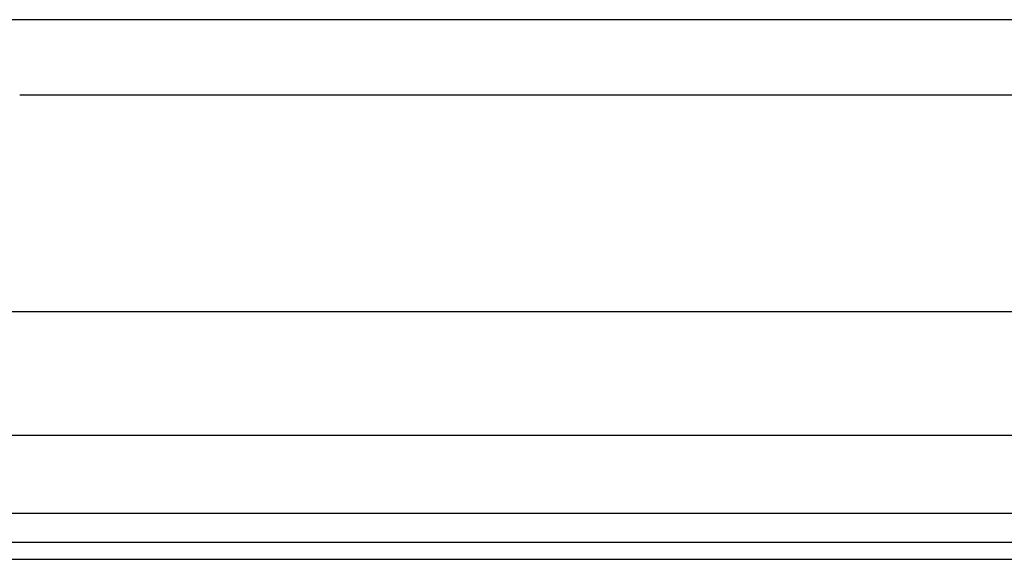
# Model space of a CAD drawing. Header units: inches. Extents: x 4 to 105, y 5 to 58.
# Tile 16 of 133: x 6.97 to 10.09, y 9.49 to 11.2. Entities that reach past the tile are written whole.
import ezdxf

# ---------------------------------------------------------------- set-up
doc = ezdxf.new("R2010")
doc.units = ezdxf.units.IN
doc.header["$MEASUREMENT"] = 0
doc.layers.add('Visible Edges(ANSI)', color=7, linetype='Continuous', lineweight=25)
doc.layers.add('Visible Tangent Edges(ANSI)', color=7, linetype='Continuous', lineweight=25)

msp = doc.modelspace()

# ---------------------------------------------------------------- linework, layer by layer
at = {"layer": 'Visible Edges(ANSI)'}
for p, q in [((10.3034, 11.1995), (6.8819, 11.1995)), ((10.2174, 10.9598), (6.9679, 10.9598)), ((4.3946, 10.2729), (18.5387, 10.2729)), ((18.5387, 9.8792), (4.3946, 9.8792)), ((19.2899, 9.5385), (3.6639, 9.5385)), ((3.6639, 9.4855), (19.2899, 9.4855))]:
    msp.add_line(p, q, dxfattribs=at)
at = {"layer": 'Visible Tangent Edges(ANSI)'}
msp.add_line((19.2899, 9.6315), (3.6639, 9.6315), dxfattribs=at)

doc.saveas('drawing.dxf')
